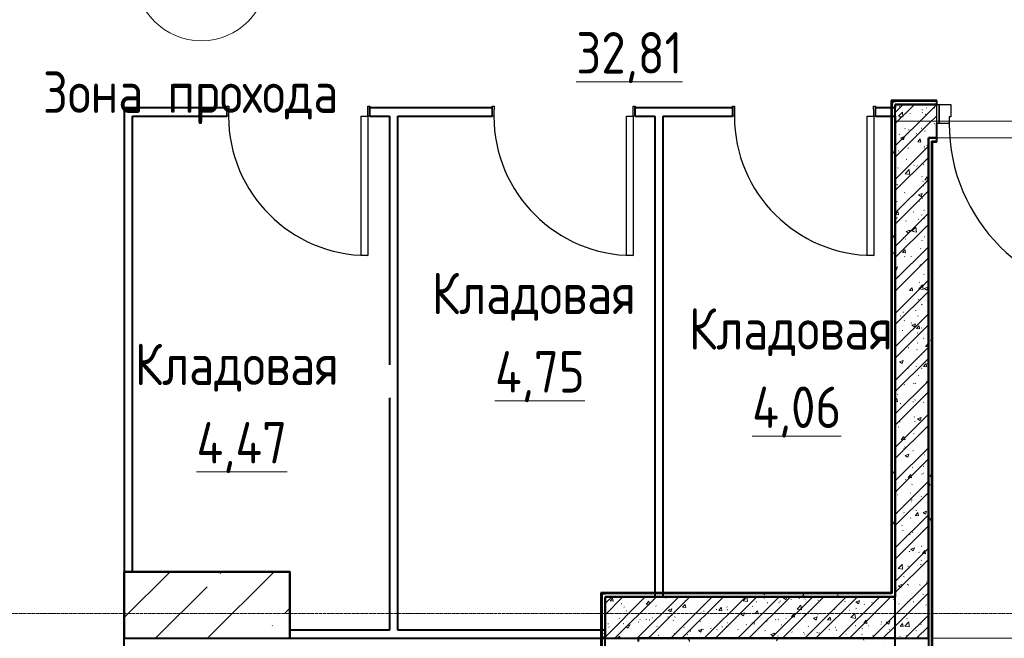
# Model space of a CAD drawing. Header units: millimetres. Extents: x -290 to 116110, y -2975 to 80225.
# Tile 77 of 247: x 15411 to 21348, y 66011 to 69743. Entities that reach past the tile are written whole.
import ezdxf

# ---------------------------------------------------------------- set-up
doc = ezdxf.new("R2010")
doc.units = ezdxf.units.MM
doc.linetypes.add('ADSK_Линия сетки', pattern=[25, 20, -2.5, 0, -2.5])
for name, color, linetype, lineweight in [('Двери', 7, 'Continuous', 18), ('Каркас несущий', 7, 'Continuous', 18), ('Каркас_Импост', 7, 'Continuous', 30), ('Марки помещений', 7, 'Continuous', 20), ('Монтажный зазор', 7, 'Continuous', 30), ('Несущие колонны', 7, 'Continuous', 18), ('Оси', 7, 'Continuous', 9), ('Панель', 7, 'Continuous', 30), ('Перекрытия', 7, 'Continuous', 18), ('Стены разрез', 7, 'Continuous', 40), ('Стены штриховка', 7, 'Continuous', 40)]:
    doc.layers.add(name, color=color, linetype=linetype, lineweight=lineweight)
doc.styles.add('GOST Common', font='GOST_Common.ttf', dxfattribs={"width": 0.9, "height": 250})
pattern_1 = [(50, (0, 0), (218.6211678, -19.1267987), [22.86, -251.46]), (355, (0, 0), (-42.2918743, 229.2684153), [18.288, -201.168]), (100.451, (18.22, -1.6), (176.3310746, 210.139632), [19.428, -213.708]), (46.184, (0, 60.96), (325.29495, -50.4516404), [34.29, -377.19]), (96.636, (27.1, 56.76), (284.8830085, 296.912656), [29.142, -320.562]), (351.184, (0, 60.96), (284.8858166, 296.910704), [27.432, -301.752]), (21, (30.48, 45.72), (181.9375257, -122.7183205), [22.86, -251.46]), (326, (30.48, 45.72), (74.1622266, 221.0261817), [18.288, -201.168]), (71.451, (45.64, 35.5), (256.100348, 98.305262), [19.428, -213.708]), (37.5, (0, 0), (3.70638957, 101.46589536), [3.353, -195.377, 3.353, -200.863, -201.93]), (37.5, (0, 0), (3.70638957, 101.46589536), [-402.946, 3.353, -198.577]), (7.5, (0, 0), (80.18357624, 120.2165259), [3.353, -113.081, 3.353, -190.805, -76.962]), (7.5, (0, 0), (80.18357624, 120.2165259), [-310.591, 3.353, -73.609]), (327.5, (-67.97, 0), (162.70864647, -6.87497134), [3.353, -72.847, 3.353, -234.391, -315.468]), (327.5, (-67.97, 0), (162.70864647, -6.87497134), [-313.944, 3.353, -312.115]), (317.5, (-98.45, 0), (177.7546761, 30.511831), [3.353, -95.707, 3.353, -154.534, -224.028]), (317.5, (-98.45, 0), (177.7546761, 30.511831), [-256.946, 3.353, -220.675])]
pattern_2 = [(45, (0, 0), (-101.0278814, 101.0278814), []), (45, (67.35, 0), (-101.0278814, 101.0278814), [])]
pattern_3 = [(0, (0, 0), (406.4, 101.6), [33.528, -271.272, 33.528, -271.272, -1625.6]), (0, (0, 0), (406.4, 101.6), [-609.6, 33.528, -576.072, 33.528, -271.272, -711.2]), (0, (0, 0), (406.4, 101.6), [-1524, 33.528, -169.672, 33.528, -474.472]), (120, (152.4, 50.8), (-291.188181, 301.1527241), [33.528, -271.272, 33.528, -271.272, -1625.6]), (120, (152.4, 50.8), (-291.188181, 301.1527241), [-609.6, 33.528, -576.072, 33.528, -271.272, -711.2]), (120, (152.4, 50.8), (-291.188181, 301.1527241), [-1524, 33.528, -169.672, 33.528, -474.472]), (240, (203.2, 254), (-115.211819, -402.7527241), [33.528, -271.272, 33.528, -271.272, -1625.6]), (240, (203.2, 254), (-115.211819, -402.7527241), [-609.6, 33.528, -576.072, 33.528, -271.272, -711.2]), (240, (203.2, 254), (-115.211819, -402.7527241), [-1524, 33.528, -169.672, 33.528, -474.472])]

# ---------------------------------------------------------------- blocks, each defined once
blk = doc.blocks.new('101_Дверь_Однопольная - _ПЧ_800х2000_Кладовая_Пр-4171002-B2_-11_400__На лист секция 4_-11_400')
at = {"layer": 'Каркас_Импост', "color": 253, "true_color": 0xaaaaaa}
for p, q in [((-430, 25), (-420, 25)), ((-430, -35), (-430, 25)), ((-420, 25), (-420, -15)), ((420, 25), (430, 25)), ((420, -15), (420, 25)), ((430, 25), (430, -35)), ((-419, -35), (-430, -35)), ((-420, -15), (-419, -15)), ((-419, -15), (-419, -35)), ((419, -15), (420, -15)), ((419, -35), (419, -15)), ((430, -35), (419, -35))]:
    blk.add_line(p, q, dxfattribs=at)
at = {"layer": 'Монтажный зазор', "color": 253, "true_color": 0xaaaaaa}
for p, q in [((-431, 25), (-430, 25)), ((-431, -35), (-431, 25)), ((-430, 25), (-430, -35)), ((430, -35), (430, 25)), ((430, 25), (431, 25)), ((431, 25), (431, -35)), ((-430, -35), (-431, -35)), ((431, -35), (430, -35))]:
    blk.add_line(p, q, dxfattribs=at)
at = {"layer": 'Панель', "color": 253, "true_color": 0xaaaaaa}
for p, q in [((-420, 865), (-380, 865)), ((-420, 25), (-420, 865)), ((-380, 865), (-380, 25)), ((-380, 25), (-420, 25))]:
    blk.add_line(p, q, dxfattribs=at)
blk.add_arc((-420, 25), 840, 0, 90, dxfattribs=at)
blk = doc.blocks.new('101_Дверь_Однопольная - _ПЧ_Мет_1000х2000_Блок кладовых_EI60_Пр-4555678-B2_-11_400__На лист секция 4_-11_400')
at = {"layer": 'Каркас_Импост', "color": 253, "true_color": 0xaaaaaa}
for p, q in [((-585, 15), (-525, 15)), ((-585, -100), (-585, 15)), ((-525, 15), (-525, -25)), ((525, 15), (585, 15)), ((525, -25), (525, 15)), ((585, 15), (585, -100)), ((-525, -25), (-515, -25)), ((-515, -25), (-515, -100)), ((515, -25), (525, -25)), ((515, -100), (515, -25)), ((-515, -100), (-585, -100)), ((585, -100), (515, -100))]:
    blk.add_line(p, q, dxfattribs=at)
at = {"layer": 'Монтажный зазор', "color": 253, "true_color": 0xaaaaaa}
for p, q in [((-600, 15), (-585, 15)), ((-600, -100), (-600, 15)), ((-585, 15), (-585, -100)), ((585, -100), (585, 15)), ((585, 15), (600, 15)), ((600, 15), (600, -100)), ((-585, -100), (-600, -100)), ((600, -100), (585, -100))]:
    blk.add_line(p, q, dxfattribs=at)
at = {"layer": 'Панель', "color": 253, "true_color": 0xaaaaaa}
for p, q in [((-525, 1065), (-485, 1065)), ((-525, 15), (-525, 1065)), ((-485, 1065), (-485, 15)), ((-485, 15), (-525, 15))]:
    blk.add_line(p, q, dxfattribs=at)
blk.add_arc((-525, 15), 1050, 0, 90, dxfattribs=at)
blk = doc.blocks.new('ПР - _ПЧ_1200_200_Оп250-250_Шаг300_Арм16_Арм10-3232359-B2_-11_400__На лист секция 4_-11_400')
at = {"layer": 'Каркас несущий', "color": 21, "true_color": 0xffaaaa}
for p, q in [((-850, 0), (850, 0)), ((-850, 0), (-600, 0)), ((-525, 0), (525, 0)), ((600, 0), (850, 0))]:
    blk.add_line(p, q, dxfattribs=at)
blk = doc.blocks.new('135_SLK_GD_AR_rvt-1-B2_-11_400__На лист секция 4_-11_400')
at = {"layer": 'Стены разрез', "lineweight": 9, "true_color": 0xaaaaaa}
h = blk.add_hatch(dxfattribs=at)
h.set_pattern_fill('FP_5', color=253, style=0, pattern_type=2)
h.set_pattern_definition(pattern_3)
h.paths.add_polyline_path([(-13114909.7, -9232680.3), (-13114909.7, -9229710.3), (-13114929.7, -9229710.3), (-13114929.7, -9232680.3)])
h = blk.add_hatch(dxfattribs=at)
h.set_pattern_fill('FP_1', color=253, style=0, pattern_type=2)
h.set_pattern_definition(pattern_1)
h.paths.add_polyline_path([(-13114709.7, -9232950.3), (-13114709.7, -9229730.3), (-13114909.7, -9229730.3), (-13114909.7, -9232950.3)])
h = blk.add_hatch(dxfattribs=at)
h.set_pattern_fill('FP_2', color=253, style=0, pattern_type=2)
h.set_pattern_definition(pattern_2)
h.paths.add_polyline_path([(-13114709.7, -9232950.3), (-13114709.7, -9229730.3), (-13114909.7, -9229730.3), (-13114909.7, -9232950.3)])
h = blk.add_hatch(dxfattribs=at)
h.set_pattern_fill('FP_1', color=253, style=0, pattern_type=2)
h.set_pattern_definition(pattern_1)
h.paths.add_polyline_path([(-13113409.7, -9229930.3), (-13113409.7, -9229730.3), (-13113459.7, -9229730.3), (-13113459.7, -9229930.3), (-13113429.7, -9229930.3)])
h.paths.add_polyline_path([(-13114709.7, -9229930.3), (-13114659.7, -9229930.3), (-13114659.7, -9229730.3), (-13114709.7, -9229730.3), (-13114709.7, -9229874.6)])
h = blk.add_hatch(dxfattribs=at)
h.set_pattern_fill('FP_2', color=253, style=0, pattern_type=2)
h.set_pattern_definition(pattern_2)
h.paths.add_polyline_path([(-13113409.7, -9229930.3), (-13113409.7, -9229730.3), (-13113459.7, -9229730.3), (-13113459.7, -9229930.3), (-13113429.7, -9229930.3)])
h.paths.add_polyline_path([(-13114709.7, -9229930.3), (-13114659.7, -9229930.3), (-13114659.7, -9229730.3), (-13114709.7, -9229730.3), (-13114709.7, -9229874.6)])
h = blk.add_hatch(dxfattribs=at)
h.set_pattern_fill('FP_5', color=253, style=0, pattern_type=2)
h.set_pattern_definition(pattern_3)
h.paths.add_polyline_path([(-13114709.7, -9239120.3), (-13114689.7, -9239120.3), (-13114690.5, -9235750.3), (-13114709.7, -9235750.3), (-13114709.7, -9239100.3)])
h.paths.add_polyline_path([(-13114689.8, -9235650.3), (-13114689.7, -9235650.3), (-13114689.7, -9235620.3), (-13114709.7, -9235620.3), (-13114709.7, -9235650.3)])
h.paths.add_polyline_path([(-13114689.7, -9234520.3), (-13114689.7, -9233450.3), (-13114709.7, -9233450.3), (-13114709.7, -9234520.3)])
h.paths.add_polyline_path([(-13114709.7, -9233350.3), (-13114689.7, -9233350.3), (-13114689.7, -9229950.3), (-13114709.7, -9229950.3), (-13114709.7, -9233226.6)])
h = blk.add_hatch(dxfattribs=at)
h.set_pattern_fill('FP_5', color=253, style=0, pattern_type=2)
h.set_pattern_definition(pattern_3)
h.paths.add_polyline_path([(-13116679.7, -9236120.3), (-13116659.7, -9236120.3), (-13116659.7, -9232680.3), (-13116679.7, -9232680.3), (-13116679.7, -9236019.9)])
h = blk.add_hatch(dxfattribs=at)
h.set_pattern_fill('FP_5', color=253, style=0, pattern_type=2)
h.set_pattern_definition(pattern_3)
h.paths.add_polyline_path([(-13115020, -9232700.3), (-13114909.7, -9232700.3), (-13114909.7, -9232680.3), (-13116659.7, -9232680.3), (-13116659.7, -9232700.3), (-13115372, -9232700.3)])
h = blk.add_hatch(dxfattribs=at)
h.set_pattern_fill('FP_1', color=253, style=0, pattern_type=2)
h.set_pattern_definition(pattern_1)
h.paths.add_polyline_path([(-13114909.7, -9232950.3), (-13114909.7, -9232700.3), (-13116659.7, -9232700.3), (-13116659.7, -9232950.3), (-13115020, -9232950.3)])
h = blk.add_hatch(dxfattribs=at)
h.set_pattern_fill('FP_2', color=253, style=0, pattern_type=2)
h.set_pattern_definition(pattern_2)
h.paths.add_polyline_path([(-13114909.7, -9232950.3), (-13114909.7, -9232700.3), (-13116659.7, -9232700.3), (-13116659.7, -9232950.3), (-13115020, -9232950.3)])
h = blk.add_hatch(dxfattribs=at)
h.set_pattern_fill('FP_5', color=253, style=0, pattern_type=2)
h.set_pattern_definition(pattern_3)
h.paths.add_polyline_path([(-13114929.7, -9232970.3), (-13114929.7, -9232950.3), (-13116459.7, -9232950.3), (-13116459.7, -9232970.3), (-13114944.7, -9232970.3)])
h = blk.add_hatch(dxfattribs=at)
h.set_pattern_fill('FP_5', color=253, style=0, pattern_type=2)
h.set_pattern_definition(pattern_3)
h.paths.add_polyline_path([(-13114909.7, -9235900.3), (-13114909.7, -9235750.3), (-13114929.7, -9235750.3), (-13114929.7, -9235900.3)])
h.paths.add_polyline_path([(-13114929.7, -9235650.3), (-13114909.7, -9235650.3), (-13114909.7, -9235620.3), (-13114929.7, -9235620.3)])
h.paths.add_polyline_path([(-13114929.7, -9234520.3), (-13114909.7, -9234520.3), (-13114909.7, -9233450.3), (-13114929.7, -9233450.3), (-13114929.7, -9234343.9)])
h.paths.add_polyline_path([(-13114913.2, -9233350.3), (-13114909.7, -9233350.3), (-13114909.7, -9232950.3), (-13114929.7, -9232950.3), (-13114929.7, -9233350.3)])
at = {"layer": 'Перекрытия', "color": 253, "true_color": 0xaaaaaa}
for p, q in [((-13113574.7, -9229930.3), (-13114659.7, -9229930.3)), ((-13114659.7, -9229930.3), (-13113574.7, -9229930.3)), ((-13114684.7, -9232950.3), (-13113459.7, -9232950.3))]:
    blk.add_line(p, q, dxfattribs=at)
at = {"layer": 'Стены разрез', "color": 253, "true_color": 0xaaaaaa}
for p, q in [((-13114929.7, -9229705.3), (-13114934.7, -9229705.3)), ((-13114934.7, -9229705.3), (-13114934.7, -9232675.3)), ((-13114909.7, -9229705.3), (-13114929.7, -9229705.3)), ((-13114659.7, -9229705.3), (-13114909.7, -9229705.3)), ((-13114909.7, -9229730.3), (-13114909.7, -9229750.3)), ((-13114709.7, -9229730.3), (-13114909.7, -9229730.3)), ((-13114909.7, -9232675.3), (-13114909.7, -9229730.3)), ((-13114909.7, -9229730.3), (-13114709.7, -9229730.3)), ((-13114659.7, -9229730.3), (-13114659.7, -9229705.3)), ((-13119559.7, -9229750.3), (-13119559.7, -9232550.3)), ((-13119509.7, -9229750.3), (-13119559.7, -9229750.3)), ((-13118940.7, -9229750.3), (-13119509.7, -9229750.3)), ((-13119509.7, -9232550.3), (-13119509.7, -9229800.3)), ((-13119509.7, -9229800.3), (-13118940.7, -9229800.3)), ((-13117340.7, -9229750.3), (-13118078.7, -9229750.3)), ((-13118078.7, -9229800.3), (-13117959.7, -9229800.3)), ((-13117959.7, -9229800.3), (-13117959.7, -9231300.3)), ((-13117909.7, -9229800.3), (-13117340.7, -9229800.3)), ((-13117909.7, -9232900.3), (-13117909.7, -9229800.3)), ((-13115890.7, -9229750.3), (-13116478.7, -9229750.3)), ((-13116478.7, -9229800.3), (-13116359.7, -9229800.3)), ((-13116359.7, -9229800.3), (-13116359.7, -9232700.3)), ((-13116309.7, -9229800.3), (-13115890.7, -9229800.3)), ((-13116309.7, -9232700.3), (-13116309.7, -9229800.3)), ((-13114909.7, -9229750.3), (-13115028.7, -9229750.3)), ((-13115028.7, -9229800.3), (-13114909.7, -9229800.3)), ((-13114909.7, -9229800.3), (-13114909.7, -9232700.3)), ((-13114659.7, -9229930.3), (-13114659.7, -9229845.3)), ((-13114709.7, -9232950.3), (-13114709.7, -9229930.3)), ((-13114709.7, -9229930.3), (-13114659.7, -9229930.3)), ((-13114659.7, -9229930.3), (-13114709.7, -9229930.3)), ((-13114709.7, -9229930.3), (-13114709.7, -9229950.3)), ((-13114709.7, -9229950.3), (-13114709.7, -9229955.3)), ((-13114709.7, -9229955.3), (-13114709.7, -9233012.3)), ((-13114684.7, -9229955.3), (-13114659.7, -9229955.3)), ((-13114684.7, -9234520.3), (-13114684.7, -9229955.3)), ((-13114659.7, -9229955.3), (-13114659.7, -9229930.3)), ((-13117959.7, -9231500.3), (-13117959.7, -9232900.3)), ((-13119559.7, -9232548.3), (-13119561.7, -9232548.3)), ((-13119561.7, -9232548.3), (-13119561.7, -9233400.3)), ((-13118559.7, -9232548.3), (-13119559.7, -9232548.3)), ((-13118557.7, -9232548.3), (-13118559.7, -9232548.3)), ((-13118557.7, -9232952.3), (-13118557.7, -9232548.3)), ((-13116679.7, -9232675.3), (-13116684.7, -9232675.3)), ((-13116684.7, -9232675.3), (-13116684.7, -9236125.3)), ((-13116659.7, -9232675.3), (-13116679.7, -9232675.3)), ((-13114934.7, -9232675.3), (-13116659.7, -9232675.3)), ((-13116359.7, -9232700.3), (-13116659.7, -9232700.3)), ((-13116659.7, -9232700.3), (-13116659.7, -9232900.3)), ((-13116659.7, -9233012.3), (-13116659.7, -9232700.3)), ((-13116659.7, -9232700.3), (-13114909.7, -9232700.3)), ((-13114909.7, -9232700.3), (-13116309.7, -9232700.3)), ((-13114909.7, -9232680.3), (-13114909.7, -9232675.3)), ((-13114909.7, -9232700.3), (-13114909.7, -9232680.3)), ((-13117959.7, -9232900.3), (-13118559.7, -9232900.3)), ((-13116659.7, -9232900.3), (-13117909.7, -9232900.3)), ((-13118559.7, -9232950.3), (-13116659.7, -9232950.3)), ((-13116659.7, -9232950.3), (-13114909.7, -9232950.3)), ((-13114944.7, -9232950.3), (-13116459.7, -9232950.3)), ((-13116459.7, -9232950.3), (-13116459.7, -9232970.3)), ((-13114929.7, -9232950.3), (-13114944.7, -9232950.3)), ((-13114909.7, -9232950.3), (-13114929.7, -9232950.3)), ((-13114909.7, -9232950.3), (-13114709.7, -9232950.3)), ((-13114909.7, -9233012.3), (-13114909.7, -9232950.3))]:
    blk.add_line(p, q, dxfattribs=at)
at = {"layer": 'Стены штриховка', "color": 253, "true_color": 0xaaaaaa}
for p, q in [((-13114929.7, -9229710.3), (-13114929.7, -9232675.3)), ((-13114929.7, -9229710.3), (-13114909.7, -9229710.3)), ((-13114659.7, -9229710.3), (-13114909.7, -9229710.3)), ((-13114659.7, -9229730.3), (-13114709.7, -9229730.3)), ((-13114709.7, -9229730.3), (-13114659.7, -9229730.3)), ((-13114909.7, -9229800.3), (-13114909.7, -9229750.3)), ((-13114689.7, -9229950.3), (-13114659.7, -9229950.3)), ((-13114689.7, -9229955.3), (-13114689.7, -9229950.3)), ((-13114689.7, -9234520.3), (-13114689.7, -9229955.3)), ((-13116679.7, -9232680.3), (-13116679.7, -9236120.3)), ((-13116679.7, -9232680.3), (-13116659.7, -9232680.3)), ((-13114929.7, -9232680.3), (-13116659.7, -9232680.3)), ((-13116359.7, -9232700.3), (-13116309.7, -9232700.3)), ((-13116309.7, -9232700.3), (-13116359.7, -9232700.3)), ((-13114929.7, -9232675.3), (-13114929.7, -9232680.3)), ((-13114909.7, -9232950.3), (-13114909.7, -9232700.3)), ((-13116659.7, -9232950.3), (-13116659.7, -9232900.3)), ((-13116659.7, -9232900.3), (-13116659.7, -9232950.3))]:
    blk.add_line(p, q, dxfattribs=at)
at = {"layer": 'Двери', "color": 253, "lineweight": 18, "true_color": 0xaaaaaa, "rotation": 180}
for name, p in [('101_Дверь_Однопольная - _ПЧ_800х2000_Кладовая_Пр-4171002-B2_-11_400__На лист секция 4_-11_400', (-13118509.7, -9229775.3)), ('101_Дверь_Однопольная - _ПЧ_800х2000_Кладовая_Пр-4171002-B2_-11_400__На лист секция 4_-11_400', (-13116909.7, -9229775.3)), ('101_Дверь_Однопольная - _ПЧ_800х2000_Кладовая_Пр-4171002-B2_-11_400__На лист секция 4_-11_400', (-13115459.7, -9229775.3)), ('101_Дверь_Однопольная - _ПЧ_Мет_1000х2000_Блок кладовых_EI60_Пр-4555678-B2_-11_400__На лист секция 4_-11_400', (-13114059.7, -9229830.3))]:
    blk.add_blockref(name, p, dxfattribs=at)
at = {"layer": 'Каркас несущий', "color": 253, "lineweight": 18, "true_color": 0xaaaaaa, "rotation": 180}
blk.add_blockref('ПР - _ПЧ_1200_200_Оп250-250_Шаг300_Арм16_Арм10-3232359-B2_-11_400__На лист секция 4_-11_400', (-13114059.7, -9229830.3), dxfattribs=at)
blk = doc.blocks.new('Бетон-Прямоугольная-Колонна - CLM_Подземные этажи_В40-400х1000-V101-B2_-11_400__На лист секция 4_-11_400')
at = {"layer": 'Несущие колонны', "lineweight": 9, "true_color": 0xaaaaaa}
h = blk.add_hatch(dxfattribs=at)
h.set_pattern_fill('FP_40', color=253, style=0, pattern_type=2)
h.set_pattern_definition([(135, (-9232750.3, 13119059.66), (-314.308964, -314.308964), []), (135, (-9232750.3, 13119373.97), (-314.308964, -314.308964), [555.625, -111.125, 3.353, -107.772])])
h.paths.add_polyline_path([(200, 500), (-200, 500), (-200, -500), (200, -500), (200, 168)])
at = {"layer": 'Несущие колонны', "color": 253, "lineweight": 40, "true_color": 0xaaaaaa}
for p, q in [((200, 500), (-200, 500)), ((-200, 500), (-200, -500)), ((200, -500), (200, 500)), ((-200, -500), (200, -500))]:
    blk.add_line(p, q, dxfattribs=at)
blk = doc.blocks.new('135_SLK_GD_KR_rvt-1-B2_-11_400__На лист секция 4_-11_400')
at = {"layer": 'Несущие колонны', "color": 7, "lineweight": 18, "true_color": 0xffffff, "rotation": 269.9999999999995}
blk.add_blockref('Бетон-Прямоугольная-Колонна - CLM_Подземные этажи_В40-400х1000-V101-B2_-11_400__На лист секция 4_-11_400', (-13119059.7, -9232750.3), dxfattribs=at)
blk = doc.blocks.new('ADSK_Марка_Помещение_ДваЗначения - Номер Имя-619306-B2_-11_400__На лист секция 4_-11_400')
at = {"layer": 'Марки помещений'}
blk.add_circle((0, 0), 4, dxfattribs=at)
blk = doc.blocks.new('A$Cc005853f')
at = {"layer": 'Оси', "color": 253, "linetype": 'ADSK_Линия сетки', "true_color": 0xaaaaaa}
blk.add_line((96019.7, 65239.4), (2670.3, 65239.4), dxfattribs=at)
at = {"lineweight": 5}
for name in ['135_SLK_GD_KR_rvt-1-B2_-11_400__На лист секция 4_-11_400', '135_SLK_GD_AR_rvt-1-B2_-11_400__На лист секция 4_-11_400']:
    blk.add_blockref(name, (13133512.8, 9298039.8), dxfattribs=at)
at = {"layer": 'Марки помещений', "xscale": 99.99999999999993, "yscale": 99.99999999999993, "zscale": 99.99999999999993}
blk.add_blockref('ADSK_Марка_Помещение_ДваЗначения - Номер Имя-619306-B2_-11_400__На лист секция 4_-11_400', (14418.8, 69094.3), dxfattribs=at)
at = {"layer": 'Марки помещений', "lineweight": 9, "char_height": 250, "attachment_point": 1, "style": 'GOST Common'}
for s, insert, width in [('\\L32,81', (16679.6, 68746.8), 815.316), ('Зона', (13464, 68509.2), 815.316), ('прохода', (14214.1, 68509.2), 1385.316), ('Кладовая', (15808.5, 67295.3), 1623.417), ('Кладовая', (17359, 67081.5), 1623.417), ('Кладовая', (14017.5, 66867.6), 1623.417), ('\\L4,75', (16189.6, 66822.1), 699.873), ('\\L4,06', (17740.1, 66608.3), 699.873), ('\\L4,47', (14389.6, 66394.4), 721.519)]:
    blk.add_mtext(s, dxfattribs=dict(at, insert=insert, width=width))

msp = doc.modelspace()

# ---------------------------------------------------------------- block references
msp.add_blockref('A$Cc005853f', (2087, 921.7))

doc.saveas('drawing.dxf')
